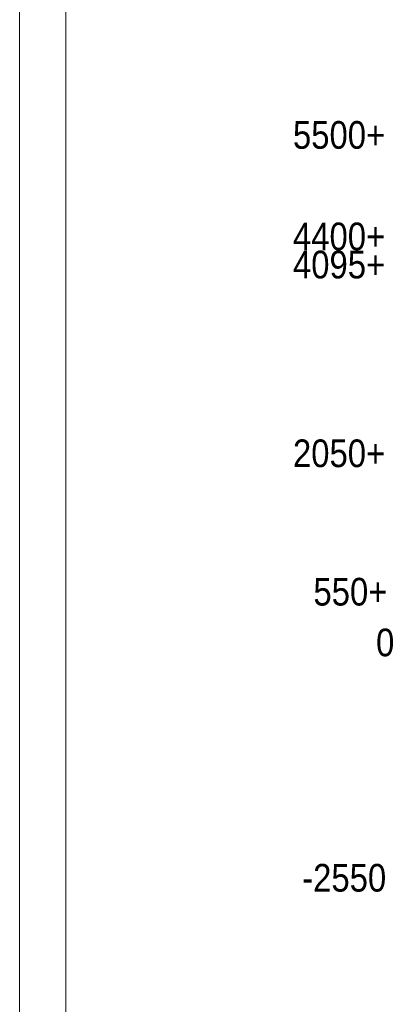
# Model space of a CAD drawing. Header units: millimetres. Extents: x -923 to -82, y -1402 to -808.
# Tile 2 of 109: x -923 to -882, y -1340 to -1234. Entities that reach past the tile are written whole.
import ezdxf

# ---------------------------------------------------------------- set-up
doc = ezdxf.new("R2010")
doc.units = ezdxf.units.MM
doc.linetypes.add('XKITLINE00', pattern=[0])
doc.layers.add('Stramien', color=4, linetype='Continuous', lineweight=0)
doc.layers.add('Tekening kader', color=3, linetype='Continuous', lineweight=0)
doc.styles.add('ARIAL', font='arial.ttf')

msp = doc.modelspace()

# ---------------------------------------------------------------- linework, layer by layer
at = {"layer": 'Tekening kader', "linetype": 'XKITLINE00', "lineweight": 0}
for p, q in [((-922.67, -807.76), (-922.67, -1401.76)), ((-917.67, -812.76), (-917.67, -1396.76))]:
    msp.add_line(p, q, dxfattribs=at)

# ---------------------------------------------------------------- texts
at = {"layer": 'Stramien', "style": 'ARIAL', "width": 0.85}
for s, p in [('5500+', (-893.05, -1247.71)), ('4400+', (-893.05, -1258.71)), ('4095+', (-893.05, -1261.76)), ('2050+', (-893.05, -1282.21)), ('550+', (-890.83, -1297.21)), ('0', (-884.04, -1302.71)), ('-2550', (-892.05, -1328.21))]:
    msp.add_text(s, height=3, dxfattribs=at).set_placement(p)

doc.saveas('drawing.dxf')
